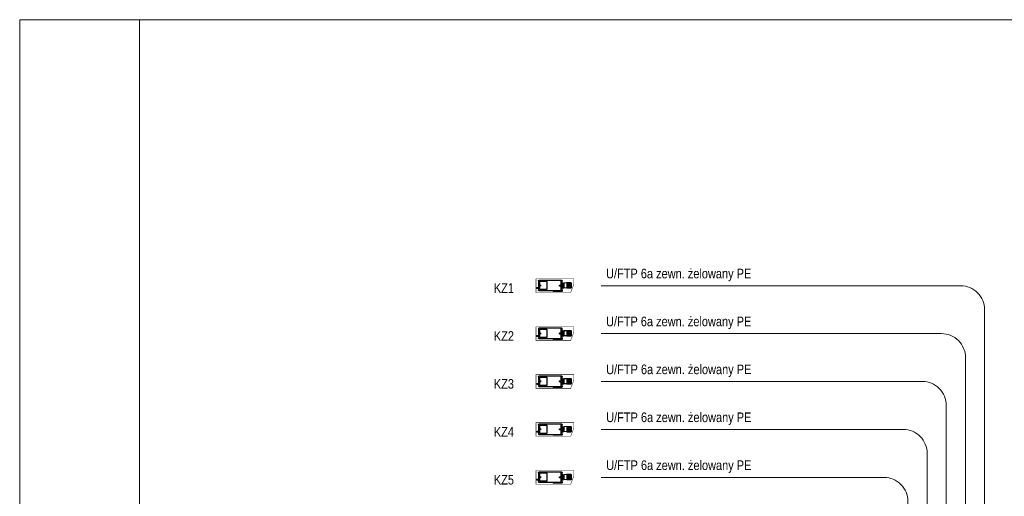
# Model space of a CAD drawing. Header units: millimetres. Extents: x 3585 to 3995, y 1397 to 1684.
# Tile 19 of 26: x 3585 to 3790, y 1584 to 1684. Entities that reach past the tile are written whole.
import ezdxf

# ---------------------------------------------------------------- set-up
doc = ezdxf.new("R2010")
doc.units = ezdxf.units.MM
for name, color, linetype, lineweight in [('#elektryczne', 7, 'Continuous', 20), ('EB_CCTV', 4, 'Continuous', 5), ('EB_LAN', 6, 'Continuous', 9)]:
    doc.layers.add(name, color=color, linetype=linetype, lineweight=lineweight)
doc.layers.add('ADT CCTV', color=102, linetype='Continuous')
doc.styles.add('opisy okien', font='txt', dxfattribs={"height": 15})
doc.styles.get("Standard").update_dxf_attribs({"font": 'arial.ttf'})

# ---------------------------------------------------------------- blocks, each defined once
blk = doc.blocks.new('Kamera_zewnętrzna')
at = {"layer": 'ADT CCTV', "lineweight": 30}
for p, q in [((-97.7, 7.6), (-97.7, -6.5)), ((-87.4, 8.5), (-96.8, 8.5)), ((-94.7, 8.5), (-94.7, -7.4)), ((-89.4, 7), (-94.7, 7)), ((-89.4, 4.7), (-94.7, 4.7)), ((-89.2, 2.2), (-94.6, 2.2)), ((-89.4, 8.5), (-89.4, -7.4)), ((-86.4, -6.5), (-86.4, 7.4)), ((-85.4, 7.8), (-77.5, 7.2)), ((-77.8, 6.6), (-77.8, -5.5)), ((-72.9, 6.1), (-77.8, 6.1)), ((-72.9, 4.3), (-77.8, 4.3)), ((-72.9, 2.2), (-77.8, 2.2)), ((-72.9, 7.2), (-77.5, 7.2)), ((-72.9, 7.4), (-76.9, 7.4)), ((-72.9, -12.8), (-72.9, 13.9)), ((-72, 14.8), (-8, 14.8)), ((-68.9, 14.8), (-68.9, -13.7)), ((-68.3, 0.9), (-68.3, -0.5)), ((-66.1, 1.8), (-67.4, 1.8)), ((-65.3, -0.5), (-65.3, 0.9)), ((-30.1, 11.2), (-30.1, -10.1)), ((-11.7, 12.1), (-29.2, 12.1)), ((-12.2, 2.5), (-12.2, -1.4)), ((-10.9, -10.1), (-10.9, 11.2)), ((-7.1, 13.9), (-7.1, -12.8)), ((-96.8, -7.4), (-87.2, -7.4)), ((-89.4, -3.7), (-94.7, -3.7)), ((-89.4, -6), (-94.7, -6)), ((-89.2, -1.2), (-94.6, -1.2)), ((-85.6, -6.7), (-77.5, -6.2)), ((-72.9, -1.1), (-77.8, -1.1)), ((-72.9, -3.3), (-77.8, -3.3)), ((-72.9, -5), (-77.8, -5)), ((-72.9, -6.2), (-77.5, -6.2)), ((-76.9, -6.4), (-72.9, -6.4)), ((-8, -13.7), (-72, -13.7)), ((-70.7, -16.4), (-49.2, -16.4)), ((-67.4, -1.4), (-66.1, -1.4)), ((-47, -14.2), (-47, -13.7)), ((-29.2, -11), (-11.7, -11)), ((-7, -5.3), (-7, -8)), ((-3.7, -5.3), (-7, -5.3)), ((-7, -8), (-3.7, -8)), ((-2.9, -7.1), (-2.9, -6.1))]:
    blk.add_line(p, q, dxfattribs=at)
at = {"layer": 'ADT CCTV', "lineweight": 30, "const_width": 1.32}
blk.add_lwpolyline([(0, 18.9), (-105.4, 18.9), (-105.4, 3.7), (-96.7, -18.9), (0, -18.9)], close=True, dxfattribs=at)
at = {"layer": 'ADT CCTV', "lineweight": 30}
for centre, radius, start, end in [((-96.8, 7.6), 0.877, 90, 180), ((-87.4, 7.4), 1.01, 0, 90), ((-85.4, 6.9), 0.921, 90, 180), ((-76.9, 6.6), 0.877, 90, 180), ((-72, 13.9), 0.877, 90, 180), ((-67.4, 0.9), 0.877, 90, 180), ((-66.1, 0.9), 0.877, 0, 90), ((-29.2, 11.2), 0.877, 90, 180), ((-11.7, 11.2), 0.877, 0, 90), ((-8, 13.9), 0.877, 0, 90), ((-96.8, -6.5), 0.877, 180, 270), ((-87.2, -6.5), 0.877, 270, 0), ((-85.6, -5.9), 0.803, 180, 270), ((-76.9, -5.5), 0.877, 180, 270), ((-72, -12.8), 0.877, 180, 270), ((-70.7, -14.2), 2.19, 158.0916, 270), ((-67.4, -0.5), 0.877, 180, 270), ((-66.1, -0.5), 0.877, 270, 0), ((-49.2, -14.2), 2.19, 270, 0), ((-29.2, -10.1), 0.877, 180, 270), ((-11.7, -10.1), 0.877, 270, 0), ((-8, -12.8), 0.877, 270, 0), ((-3.7, -6.1), 0.877, 0, 90), ((-3.7, -7.1), 0.877, 270, 0)]:
    blk.add_arc(centre, radius, start, end, dxfattribs=at)
blk.add_attdef('NUMER', (10, -10), '', height=20, dxfattribs=at)

msp = doc.modelspace()

# ---------------------------------------------------------------- linework, layer by layer
at = {"layer": '#elektryczne'}
msp.add_lwpolyline([(3584.65, 1396.93), (3584.65, 1683.93), (3994.65, 1683.93), (3994.65, 1396.93)], close=True, dxfattribs=at)
msp.add_lwpolyline([(3609.65, 1396.93), (3609.65, 1683.93)], dxfattribs=at)
at = {"layer": 'EB_LAN', "linetype": 'Continuous'}
for p, q in [((3725.96, 1628.42), (3705.96, 1628.42)), ((3705.96, 1618.42), (3725.96, 1618.42)), ((3725.99, 1608.42), (3705.99, 1608.42)), ((3725.99, 1598.42), (3705.99, 1598.42)), ((3725.99, 1588.42), (3705.99, 1588.42))]:
    msp.add_line(p, q, dxfattribs=at)
for points in [[(3725.99, 1628.42), (3780.99, 1628.42, -0.414214), (3785.99, 1623.42), (3785.99, 1458.42)], [(3725.99, 1618.42), (3776.99, 1618.42, -0.414214), (3781.99, 1613.42), (3781.99, 1472.42)], [(3725.99, 1608.42), (3772.99, 1608.42, -0.414214), (3777.99, 1603.42), (3777.99, 1458.42)], [(3725.99, 1598.42), (3768.99, 1598.42, -0.414214), (3773.99, 1593.42), (3773.99, 1472.42)], [(3725.99, 1588.42), (3764.99, 1588.42, -0.414214), (3769.99, 1583.42), (3769.99, 1458.42)]]:
    msp.add_lwpolyline(points, format="xyb", dxfattribs=at)

# ---------------------------------------------------------------- block references
at = {"layer": 'ADT CCTV', "xscale": -0.07499999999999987, "yscale": 0.07499999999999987, "zscale": 0.07499999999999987}
for p in [(3692.37, 1628.42), (3692.37, 1618.42), (3692.37, 1608.42), (3692.37, 1598.42), (3692.37, 1588.42)]:
    msp.add_blockref('Kamera_zewnętrzna', p, dxfattribs=at)

# ---------------------------------------------------------------- texts
at = {"layer": 'EB_CCTV', "color": 0, "lineweight": 13, "char_height": 2, "attachment_point": 5, "style": 'opisy okien'}
for s, insert, width in [('\\pxi-3,l4,t4;{\\fArial Narrow|b0|i0|c238|p39;U/FTP 6a zewn. żelowany PE}', (3721.15, 1630.65), 45.0608), ('\\pxi-3,l4,t4;{\\fArial Narrow|b0|i0|c238|p39;KZ1}', (3684.68, 1627.91), 10.423), ('\\pxi-3,l4,t4;{\\fArial Narrow|b0|i0|c238|p39;U/FTP 6a zewn. żelowany PE}', (3721.15, 1620.65), 45.0608), ('\\pxi-3,l4,t4;{\\fArial Narrow|b0|i0|c238|p39;KZ2}', (3684.68, 1617.91), 10.423), ('\\pxi-3,l4,t4;{\\fArial Narrow|b0|i0|c238|p39;U/FTP 6a zewn. żelowany PE}', (3721.17, 1610.65), 45.0608), ('\\pxi-3,l4,t4;{\\fArial Narrow|b0|i0|c238|p39;KZ3}', (3684.68, 1607.91), 10.423), ('\\pxi-3,l4,t4;{\\fArial Narrow|b0|i0|c238|p39;U/FTP 6a zewn. żelowany PE}', (3721.17, 1600.65), 45.0608), ('\\pxi-3,l4,t4;{\\fArial Narrow|b0|i0|c238|p39;KZ4}', (3684.68, 1597.91), 10.423), ('\\pxi-3,l4,t4;{\\fArial Narrow|b0|i0|c238|p39;U/FTP 6a zewn. żelowany PE}', (3721.17, 1590.65), 45.0608), ('\\pxi-3,l4,t4;{\\fArial Narrow|b0|i0|c238|p39;KZ5}', (3684.68, 1587.91), 10.423)]:
    msp.add_mtext(s, dxfattribs=dict(at, insert=insert, width=width))

doc.saveas('drawing.dxf')
